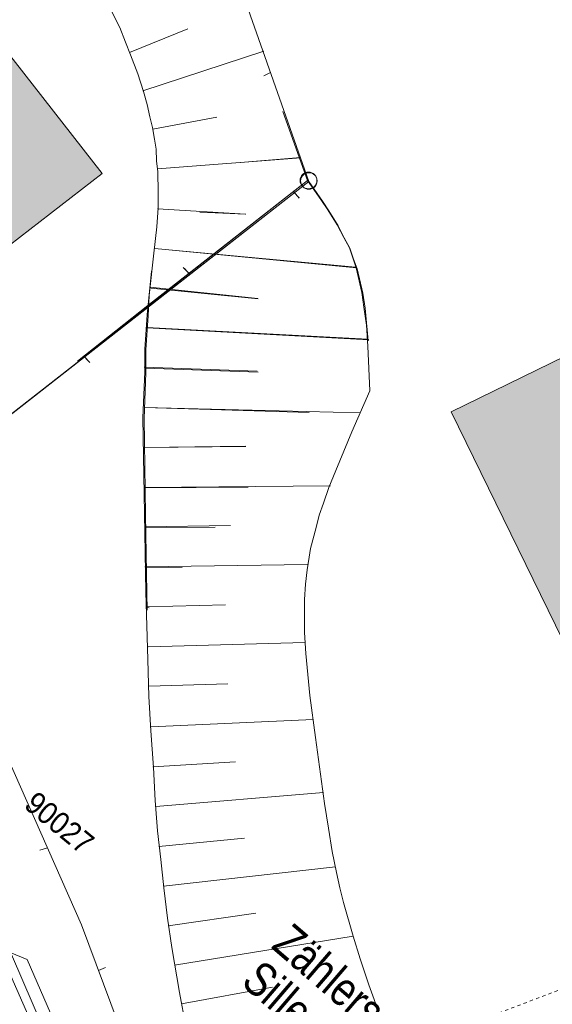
# Model space of a CAD drawing. Header units: metres. Extents: x -740 to 758, y -633 to 854.
# Tile 19 of 256: x -303 to -283, y -286 to -249. Entities that reach past the tile are written whole.
import ezdxf

# ---------------------------------------------------------------- set-up
doc = ezdxf.new("R2010")
doc.units = ezdxf.units.M
doc.header["$MEASUREMENT"] = 0
doc.linetypes.add('125_125', pattern=[0.2496, 0.1248, -0.1248])
for name, color, linetype in [('Gas.LOVION', 7, 'Continuous'), ('Grundkarte.LOVION', 7, 'Continuous'), ('Grundkarte_Text.LOVION', 7, 'Continuous'), ('Wasser.LOVION', 7, 'Continuous')]:
    doc.layers.add(name, color=color, linetype=linetype)
doc.styles.add('ERSTELLTER_STIL_1', font='arial.ttf')

msp = doc.modelspace()

# ---------------------------------------------------------------- hatches: boundary and pattern name
at = {"layer": 'Grundkarte.LOVION', "linetype": 'Continuous', "lineweight": 18}
for points in [[(-317.983, -246.188), (-313.432, -251.921), (-313.591, -252.113), (-311.731, -254.503), (-311.503, -254.422), (-306.994, -260.335), (-299.602, -254.618), (-310.682, -240.45)], [(-286.469, -263.58), (-281.705, -273.311), (-272.091, -268.559), (-276.85, -258.886)]]:
    msp.add_hatch(color=9, dxfattribs=at).paths.add_polyline_path(points)

# ---------------------------------------------------------------- linework, layer by layer
at = {"layer": 'Gas.LOVION', "color": 5, "linetype": '125_125', "lineweight": 18}
msp.add_lwpolyline([(-301.471, -292.578), (-300.55, -292.178), (-282.168, -285.208)], dxfattribs=at)
at = {"layer": 'Grundkarte.LOVION', "color": 8, "linetype": 'Continuous', "lineweight": 18}
for points in [[(-309.128, -268.435), (-312.483, -262.231), (-317.404, -254.526), (-321.41, -248.917), (-317.983, -246.188), (-310.682, -240.45), (-299.895, -231.977), (-297.641, -238.406), (-291.829, -254.922)], [(-317.983, -246.188), (-310.682, -240.45), (-299.602, -254.618), (-306.994, -260.335), (-311.503, -254.422), (-311.731, -254.503), (-313.591, -252.113), (-313.432, -251.921)], [(-286.469, -263.58), (-276.85, -258.886), (-272.091, -268.559), (-281.705, -273.311)]]:
    msp.add_lwpolyline(points, close=True, dxfattribs=at)
for points in [[(-299.895, -231.977), (-297.641, -238.406), (-291.829, -254.922), (-297.842, -259.618), (-307.893, -267.457)], [(-322.797, -247.132), (-321.41, -248.917), (-317.404, -254.526), (-312.483, -262.231), (-309.128, -268.435), (-309.817, -268.946), (-309.037, -270.88), (-304.908, -279.55), (-309.037, -270.88), (-309.817, -268.946), (-309.128, -268.435), (-291.829, -254.922), (-297.641, -238.406)], [(-293.518, -250.949), (-293.263, -250.835)], [(-292.805, -252.289), (-291.871, -254.887), (-297.885, -259.583), (-300.518, -261.673)], [(-300.518, -261.673), (-291.871, -254.887), (-292.805, -252.289)], [(-292.805, -252.289), (-291.871, -254.887), (-300.518, -261.673)], [(-292.191, -255.539), (-292.39, -255.322)], [(-292.182, -255.547), (-292.38, -255.33)], [(-296.547, -258.152), (-296.316, -258.395)], [(-296.505, -258.187), (-296.306, -258.404)], [(-300.102, -261.692), (-300.301, -261.475)], [(-300.06, -261.726), (-300.258, -261.509)], [(-291.095, -310.288), (-296.001, -294.571), (-300.368, -282.85), (-305.448, -271.406), (-306.778, -269.29)], [(-308.706, -271.636), (-304.918, -279.541), (-301.06, -288.474), (-297.664, -297.511), (-294.555, -306.636), (-294.244, -307.699)], [(-294.244, -307.699), (-294.555, -306.636), (-297.664, -297.511), (-301.06, -288.474), (-304.918, -279.541), (-308.706, -271.636)], [(-308.706, -271.636), (-304.918, -279.541), (-301.06, -288.474), (-297.664, -297.511), (-294.555, -306.636), (-294.244, -307.699)], [(-294.694, -307.329), (-297.756, -298.082), (-301.227, -288.875), (-305.214, -279.836), (-309.128, -272.15)], [(-301.943, -280.048), (-301.656, -279.961)], [(-299.473, -284.447), (-299.728, -284.561)]]:
    msp.add_lwpolyline(points, dxfattribs=at)
at = {"layer": 'Grundkarte.LOVION', "color": 253, "linetype": 'Continuous', "lineweight": 18}
for points in [[(-297.641, -238.406), (-291.829, -254.922), (-309.128, -268.435), (-312.483, -262.231), (-317.404, -254.526), (-321.41, -248.917), (-322.797, -247.132)], [(-304.908, -279.55), (-309.037, -270.88), (-309.817, -268.946), (-309.128, -268.435), (-291.829, -254.922), (-297.641, -238.406)], [(-300.518, -261.673), (-291.871, -254.887), (-292.805, -252.289)], [(-292.805, -252.289), (-291.871, -254.887), (-300.518, -261.673)], [(-294.244, -307.699), (-294.555, -306.636), (-297.664, -297.511), (-301.06, -288.474), (-304.918, -279.541), (-308.706, -271.636)]]:
    msp.add_lwpolyline(points, dxfattribs=at)
at = {"layer": 'Grundkarte.LOVION', "color": 7, "linetype": 'Continuous', "lineweight": 13}
for points in [[(-297.641, -238.406), (-291.829, -254.922), (-291.312, -255.669), (-291.07, -256.03), (-290.72, -256.587), (-290.499, -257.038), (-290.283, -257.43), (-290.158, -257.802), (-290.001, -258.201), (-289.792, -259.126), (-289.709, -259.68), (-289.588, -260.909)], [(-297.909, -271.033), (-297.913, -270.383), (-297.965, -267.433), (-298.022, -263.832), (-297.953, -262.111), (-297.949, -261.254), (-297.867, -259.975), (-297.824, -259.202), (-297.654, -257.619), (-297.543, -256.633), (-297.495, -255.919), (-297.493, -255.328), (-297.509, -254.561), (-297.549, -254.151), (-297.563, -253.709), (-297.63, -253.331), (-297.702, -252.895), (-297.8, -252.491), (-297.905, -252.028), (-298.041, -251.539), (-298.253, -250.88), (-298.53, -250.168), (-298.725, -249.685), (-298.926, -249.143), (-299.255, -248.495)], [(-298.568, -250.083), (-296.379, -249.189)], [(-298.073, -251.513), (-293.519, -250.033)], [(-297.696, -252.953), (-295.286, -252.511)], [(-292.805, -252.289), (-291.871, -254.887), (-291.354, -255.635), (-291.112, -255.995), (-290.762, -256.552), (-290.509, -257.03), (-290.293, -257.422), (-290.043, -258.166), (-289.834, -259.092), (-289.751, -259.645), (-289.655, -260.316), (-289.607, -261.109), (-289.532, -262.786), (-290.209, -264.33), (-290.806, -265.778), (-291.068, -266.424), (-291.277, -267.006), (-291.439, -267.465), (-291.543, -267.919), (-291.761, -268.708), (-291.817, -269.039), (-291.889, -269.519), (-291.954, -270.057), (-291.988, -270.622), (-291.989, -271.213), (-291.984, -271.863), (-291.936, -272.657), (-291.782, -274.237), (-291.569, -275.813), (-291.238, -278.293), (-291.088, -279.224), (-290.943, -280.096), (-290.778, -280.878), (-290.662, -281.458), (-290.52, -282.006), (-290.16, -283.271), (-289.898, -284.132), (-289.567, -285.104), (-289.16, -286.247)], [(-297.521, -254.444), (-292.123, -254.034)], [(-294.39, -254.217), (-292.132, -254.026)], [(-297.521, -255.951), (-294.191, -256.157)], [(-295.922, -256.081), (-294.201, -256.149)], [(-297.612, -257.438), (-290.033, -258.174)], [(-297.084, -257.495), (-290.075, -258.14)], [(-297.744, -258.299), (-297.909, -259.94), (-297.991, -261.219), (-297.995, -262.077), (-298.064, -263.798), (-298.007, -267.398), (-297.955, -270.349), (-297.885, -272.883), (-297.838, -274.268), (-297.771, -275.562), (-297.665, -276.941), (-297.604, -278.176), (-297.521, -279.321), (-297.386, -280.401), (-297.283, -281.455), (-297.142, -282.594), (-296.975, -283.701), (-296.692, -285.387), (-296.206, -287.941)], [(-297.804, -258.896), (-293.742, -259.326)], [(-297.762, -258.93), (-293.732, -259.334)], [(-297.921, -260.414), (-289.604, -260.843)], [(-297.912, -260.423), (-289.562, -260.877)], [(-298.013, -261.901), (-293.772, -262.048)], [(-297.971, -261.936), (-293.73, -262.083)], [(-298.013, -263.409), (-289.894, -263.62)], [(-298.003, -263.417), (-291.807, -263.609)], [(-298.013, -264.916), (-294.205, -264.869)], [(-298.003, -264.924), (-294.195, -264.877)], [(-298.014, -266.423), (-291.015, -266.36)], [(-298.004, -266.431), (-294.105, -266.405)], [(-297.988, -267.899), (-294.771, -267.85)], [(-297.946, -267.933), (-295.347, -267.915)], [(-297.988, -269.406), (-291.879, -269.311)], [(-297.946, -269.441), (-296.588, -269.426)], [(-297.93, -270.908), (-294.953, -270.823)], [(-297.92, -270.916), (-297.829, -270.936)], [(-297.872, -272.409), (-291.977, -272.247)], [(-297.846, -273.885), (-294.869, -273.8)], [(-297.756, -275.413), (-291.664, -275.142)], [(-297.697, -276.914), (-294.583, -276.728)], [(-297.581, -278.41), (-291.278, -277.883)], [(-297.464, -279.906), (-294.244, -279.591)], [(-297.289, -281.396), (-290.827, -280.676)], [(-297.113, -282.887), (-293.82, -282.417)], [(-296.88, -284.371), (-290.16, -283.271)], [(-296.619, -285.823), (-293.193, -285.193)]]:
    msp.add_lwpolyline(points, dxfattribs=at)
at = {"layer": 'Grundkarte.LOVION', "color": 9, "linetype": 'Continuous', "lineweight": 18}
for centre, radius in [((-291.837, -254.885), 0.314), ((-291.823, -254.903), 0.31)]:
    msp.add_circle(centre, radius, dxfattribs=at)
at = {"layer": 'Wasser.LOVION', "color": 150, "linetype": 'Continuous', "lineweight": 18}
msp.add_lwpolyline([(-312.813, -276.634), (-311.662, -278.738), (-310.515, -280.946), (-309.391, -281.708), (-307.602, -282.02), (-302.413, -284.158), (-299.572, -290.693), (-297.551, -295.343), (-295.723, -300.883), (-293.505, -308.307)], dxfattribs=at)

# ---------------------------------------------------------------- texts
at = {"layer": 'Grundkarte_Text.LOVION', "color": 7, "linetype": 'Continuous', "lineweight": 13, "insert": (-302.587, -278.432), "char_height": 0.83075, "attachment_point": 7, "rotation": 320.5841, "style": 'ERSTELLTER_STIL_1'}
msp.add_mtext('{\\A1;\\W0.89448x;90027}', dxfattribs=at)
at = {"layer": 'Wasser.LOVION', "color": 94, "linetype": 'Continuous', "lineweight": 18, "char_height": 1.28137, "attachment_point": 7, "rotation": 319.3347, "style": 'ERSTELLTER_STIL_1'}
for s, insert in [('{\\A1;\\W0.80002x;Zählerschacht}', (-293.291, -283.706)), ('{\\A1;\\W0.80002x;Sillerstr 15}', (-294.429, -285.088))]:
    msp.add_mtext(s, dxfattribs=dict(at, insert=insert))

doc.saveas('drawing.dxf')
